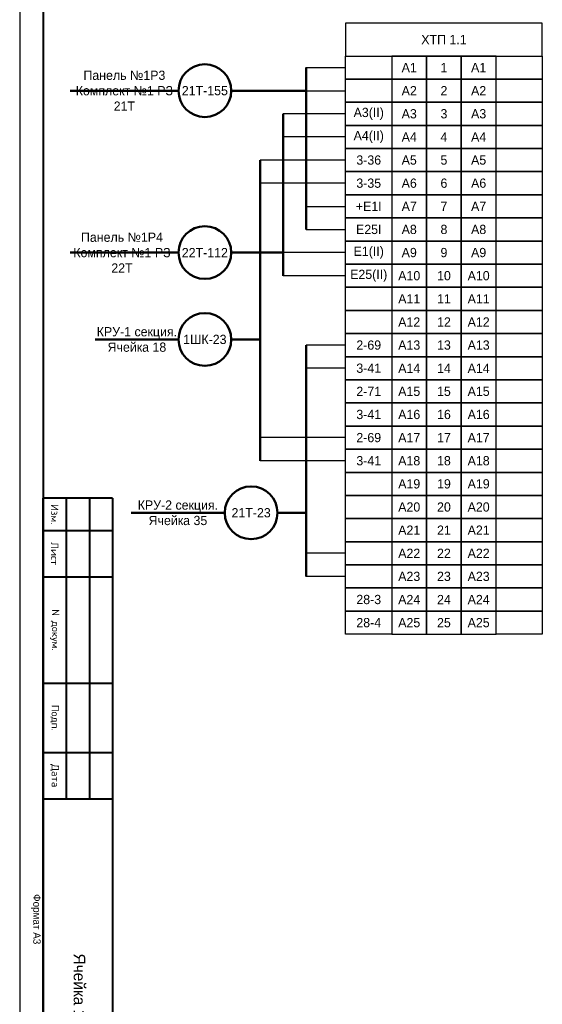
# Model space of a CAD drawing. Header units: millimetres. Extents: x 4897 to 12009, y -3017 to 2708.
# Tile 67 of 86: x 9494 to 9606, y 127 to 339. Entities that reach past the tile are written whole.
import ezdxf

# ---------------------------------------------------------------- set-up
doc = ezdxf.new("R2010")
doc.units = ezdxf.units.MM
doc.layers.add('основная 0.5', color=7, linetype='Continuous', lineweight=50)
doc.styles.add('SIMPLEX', font='txt', dxfattribs={"height": 5})

msp = doc.modelspace()

# ---------------------------------------------------------------- linework, layer by layer
for p, q in [((9493.5, 466.07), (9493.5, 46.06)), ((9555.43, 329.05), (9563.92, 329.05)), ((9555.43, 324.05), (9563.92, 324.05)), ((9563.92, 319.05), (9550.43, 319.05)), ((9563.92, 314.05), (9550.43, 314.05)), ((9563.92, 309.05), (9545.43, 309.05)), ((9563.92, 304.05), (9545.43, 304.05)), ((9555.43, 299.05), (9563.92, 299.05)), ((9555.43, 294.05), (9563.92, 294.05)), ((9563.92, 289.05), (9550.43, 289.05)), ((9563.92, 284.05), (9550.43, 284.05)), ((9563.92, 269.05), (9555.43, 269.05)), ((9563.92, 264.05), (9555.43, 264.05)), ((9563.92, 249.05), (9545.43, 249.05)), ((9563.92, 244.05), (9545.43, 244.05)), ((9563.92, 224.05), (9555.43, 224.05)), ((9563.92, 219.05), (9555.43, 219.05))]:
    msp.add_line(p, q)
at = {"lineweight": 40}
for p, q in [((9498.55, 446.07), (9498.55, 50.98)), ((9503.55, 235.98), (9503.55, 170.98)), ((9508.55, 235.98), (9508.55, 170.98)), ((9513.55, 235.98), (9513.55, 170.98))]:
    msp.add_line(p, q, dxfattribs=at)
at = {"lineweight": 50}
for p, q in [((9555.43, 329.05), (9555.43, 294.05)), ((9527.81, 324.05), (9504.44, 324.05)), ((9555.43, 324.05), (9539.21, 324.05)), ((9550.43, 319.05), (9550.43, 284.05)), ((9545.43, 309.05), (9545.43, 244.05)), ((9527.81, 289.05), (9504.44, 289.05)), ((9550.43, 289.05), (9539.21, 289.05)), ((9527.81, 270.27), (9509.84, 270.27)), ((9545.43, 270.27), (9539.21, 270.27)), ((9555.43, 269.05), (9555.43, 219.05)), ((9537.81, 232.8), (9517.57, 232.8)), ((9555.43, 232.8), (9549.21, 232.8))]:
    msp.add_line(p, q, dxfattribs=at)
for points in [[(9563.92, 331.55), (9606.42, 331.55), (9606.42, 338.66), (9563.92, 338.66)], [(9573.92, 326.55), (9563.92, 326.55), (9563.92, 331.55), (9573.92, 331.55)], [(9573.92, 326.55), (9581.42, 326.55), (9581.42, 331.55), (9573.92, 331.55)], [(9581.42, 326.55), (9588.92, 326.55), (9588.92, 331.55), (9581.42, 331.55)], [(9588.92, 326.55), (9596.42, 326.55), (9596.42, 331.55), (9588.92, 331.55)], [(9606.42, 326.55), (9596.42, 326.55), (9596.42, 331.55), (9606.42, 331.55)], [(9573.92, 321.55), (9563.92, 321.55), (9563.92, 326.55), (9573.92, 326.55)], [(9573.92, 321.55), (9581.42, 321.55), (9581.42, 326.55), (9573.92, 326.55)], [(9581.42, 321.55), (9588.92, 321.55), (9588.92, 326.55), (9581.42, 326.55)], [(9588.92, 321.55), (9596.42, 321.55), (9596.42, 326.55), (9588.92, 326.55)], [(9606.42, 321.55), (9596.42, 321.55), (9596.42, 326.55), (9606.42, 326.55)], [(9573.92, 316.55), (9563.92, 316.55), (9563.92, 321.55), (9573.92, 321.55)], [(9573.92, 316.55), (9581.42, 316.55), (9581.42, 321.55), (9573.92, 321.55)], [(9581.42, 316.55), (9588.92, 316.55), (9588.92, 321.55), (9581.42, 321.55)], [(9588.92, 316.55), (9596.42, 316.55), (9596.42, 321.55), (9588.92, 321.55)], [(9606.42, 316.55), (9596.42, 316.55), (9596.42, 321.55), (9606.42, 321.55)], [(9573.92, 311.55), (9563.92, 311.55), (9563.92, 316.55), (9573.92, 316.55)], [(9573.92, 311.55), (9581.42, 311.55), (9581.42, 316.55), (9573.92, 316.55)], [(9581.42, 311.55), (9588.92, 311.55), (9588.92, 316.55), (9581.42, 316.55)], [(9588.92, 311.55), (9596.42, 311.55), (9596.42, 316.55), (9588.92, 316.55)], [(9606.42, 311.55), (9596.42, 311.55), (9596.42, 316.55), (9606.42, 316.55)], [(9573.92, 306.55), (9563.92, 306.55), (9563.92, 311.55), (9573.92, 311.55)], [(9573.92, 306.55), (9581.42, 306.55), (9581.42, 311.55), (9573.92, 311.55)], [(9581.42, 306.55), (9588.92, 306.55), (9588.92, 311.55), (9581.42, 311.55)], [(9588.92, 306.55), (9596.42, 306.55), (9596.42, 311.55), (9588.92, 311.55)], [(9606.42, 306.55), (9596.42, 306.55), (9596.42, 311.55), (9606.42, 311.55)], [(9573.92, 301.55), (9563.92, 301.55), (9563.92, 306.55), (9573.92, 306.55)], [(9573.92, 301.55), (9563.92, 301.55), (9563.92, 306.55), (9573.92, 306.55)], [(9573.92, 301.55), (9581.42, 301.55), (9581.42, 306.55), (9573.92, 306.55)], [(9573.92, 301.55), (9581.42, 301.55), (9581.42, 306.55), (9573.92, 306.55)], [(9581.42, 301.55), (9588.92, 301.55), (9588.92, 306.55), (9581.42, 306.55)], [(9588.92, 301.55), (9596.42, 301.55), (9596.42, 306.55), (9588.92, 306.55)], [(9588.92, 301.55), (9596.42, 301.55), (9596.42, 306.55), (9588.92, 306.55)], [(9606.42, 301.55), (9596.42, 301.55), (9596.42, 306.55), (9606.42, 306.55)], [(9606.42, 301.55), (9596.42, 301.55), (9596.42, 306.55), (9606.42, 306.55)], [(9573.92, 296.55), (9563.92, 296.55), (9563.92, 301.55), (9573.92, 301.55)], [(9573.92, 296.55), (9581.42, 296.55), (9581.42, 301.55), (9573.92, 301.55)], [(9581.42, 296.55), (9588.92, 296.55), (9588.92, 301.55), (9581.42, 301.55)], [(9588.92, 296.55), (9596.42, 296.55), (9596.42, 301.55), (9588.92, 301.55)], [(9606.42, 296.55), (9596.42, 296.55), (9596.42, 301.55), (9606.42, 301.55)], [(9573.92, 291.55), (9563.92, 291.55), (9563.92, 296.55), (9573.92, 296.55)], [(9573.92, 291.55), (9581.42, 291.55), (9581.42, 296.55), (9573.92, 296.55)], [(9581.42, 291.55), (9588.92, 291.55), (9588.92, 296.55), (9581.42, 296.55)], [(9588.92, 291.55), (9596.42, 291.55), (9596.42, 296.55), (9588.92, 296.55)], [(9606.42, 291.55), (9596.42, 291.55), (9596.42, 296.55), (9606.42, 296.55)], [(9573.92, 286.55), (9563.92, 286.55), (9563.92, 291.55), (9573.92, 291.55)], [(9573.92, 286.55), (9581.42, 286.55), (9581.42, 291.55), (9573.92, 291.55)], [(9581.42, 286.55), (9588.92, 286.55), (9588.92, 291.55), (9581.42, 291.55)], [(9588.92, 286.55), (9596.42, 286.55), (9596.42, 291.55), (9588.92, 291.55)], [(9606.42, 286.55), (9596.42, 286.55), (9596.42, 291.55), (9606.42, 291.55)], [(9573.92, 281.55), (9563.92, 281.55), (9563.92, 286.55), (9573.92, 286.55)], [(9573.92, 281.55), (9563.92, 281.55), (9563.92, 286.55), (9573.92, 286.55)], [(9573.92, 281.55), (9581.42, 281.55), (9581.42, 286.55), (9573.92, 286.55)], [(9573.92, 281.55), (9581.42, 281.55), (9581.42, 286.55), (9573.92, 286.55)], [(9581.42, 281.55), (9588.92, 281.55), (9588.92, 286.55), (9581.42, 286.55)], [(9588.92, 281.55), (9596.42, 281.55), (9596.42, 286.55), (9588.92, 286.55)], [(9588.92, 281.55), (9596.42, 281.55), (9596.42, 286.55), (9588.92, 286.55)], [(9606.42, 281.55), (9596.42, 281.55), (9596.42, 286.55), (9606.42, 286.55)], [(9606.42, 281.55), (9596.42, 281.55), (9596.42, 286.55), (9606.42, 286.55)], [(9573.92, 276.55), (9563.92, 276.55), (9563.92, 281.55), (9573.92, 281.55)], [(9573.92, 276.55), (9563.92, 276.55), (9563.92, 281.55), (9573.92, 281.55)], [(9573.92, 276.55), (9581.42, 276.55), (9581.42, 281.55), (9573.92, 281.55)], [(9573.92, 276.55), (9581.42, 276.55), (9581.42, 281.55), (9573.92, 281.55)], [(9581.42, 276.55), (9588.92, 276.55), (9588.92, 281.55), (9581.42, 281.55)], [(9588.92, 276.55), (9596.42, 276.55), (9596.42, 281.55), (9588.92, 281.55)], [(9588.92, 276.55), (9596.42, 276.55), (9596.42, 281.55), (9588.92, 281.55)], [(9606.42, 276.55), (9596.42, 276.55), (9596.42, 281.55), (9606.42, 281.55)], [(9606.42, 276.55), (9596.42, 276.55), (9596.42, 281.55), (9606.42, 281.55)], [(9573.92, 271.55), (9563.92, 271.55), (9563.92, 276.55), (9573.92, 276.55)], [(9573.92, 271.55), (9581.42, 271.55), (9581.42, 276.55), (9573.92, 276.55)], [(9581.42, 271.55), (9588.92, 271.55), (9588.92, 276.55), (9581.42, 276.55)], [(9588.92, 271.55), (9596.42, 271.55), (9596.42, 276.55), (9588.92, 276.55)], [(9606.42, 271.55), (9596.42, 271.55), (9596.42, 276.55), (9606.42, 276.55)], [(9573.92, 266.55), (9563.92, 266.55), (9563.92, 271.55), (9573.92, 271.55)], [(9573.92, 266.55), (9581.42, 266.55), (9581.42, 271.55), (9573.92, 271.55)], [(9581.42, 266.55), (9588.92, 266.55), (9588.92, 271.55), (9581.42, 271.55)], [(9588.92, 266.55), (9596.42, 266.55), (9596.42, 271.55), (9588.92, 271.55)], [(9606.42, 266.55), (9596.42, 266.55), (9596.42, 271.55), (9606.42, 271.55)], [(9573.92, 261.55), (9563.92, 261.55), (9563.92, 266.55), (9573.92, 266.55)], [(9573.92, 261.55), (9563.92, 261.55), (9563.92, 266.55), (9573.92, 266.55)], [(9573.92, 261.55), (9581.42, 261.55), (9581.42, 266.55), (9573.92, 266.55)], [(9573.92, 261.55), (9581.42, 261.55), (9581.42, 266.55), (9573.92, 266.55)], [(9581.42, 261.55), (9588.92, 261.55), (9588.92, 266.55), (9581.42, 266.55)], [(9588.92, 261.55), (9596.42, 261.55), (9596.42, 266.55), (9588.92, 266.55)], [(9588.92, 261.55), (9596.42, 261.55), (9596.42, 266.55), (9588.92, 266.55)], [(9606.42, 261.55), (9596.42, 261.55), (9596.42, 266.55), (9606.42, 266.55)], [(9606.42, 261.55), (9596.42, 261.55), (9596.42, 266.55), (9606.42, 266.55)], [(9573.92, 256.55), (9563.92, 256.55), (9563.92, 261.55), (9573.92, 261.55)], [(9573.92, 256.55), (9563.92, 256.55), (9563.92, 261.55), (9573.92, 261.55)], [(9573.92, 256.55), (9581.42, 256.55), (9581.42, 261.55), (9573.92, 261.55)], [(9573.92, 256.55), (9581.42, 256.55), (9581.42, 261.55), (9573.92, 261.55)], [(9581.42, 256.55), (9588.92, 256.55), (9588.92, 261.55), (9581.42, 261.55)], [(9588.92, 256.55), (9596.42, 256.55), (9596.42, 261.55), (9588.92, 261.55)], [(9588.92, 256.55), (9596.42, 256.55), (9596.42, 261.55), (9588.92, 261.55)], [(9606.42, 256.55), (9596.42, 256.55), (9596.42, 261.55), (9606.42, 261.55)], [(9606.42, 256.55), (9596.42, 256.55), (9596.42, 261.55), (9606.42, 261.55)], [(9573.92, 251.55), (9563.92, 251.55), (9563.92, 256.55), (9573.92, 256.55)], [(9573.92, 251.55), (9563.92, 251.55), (9563.92, 256.55), (9573.92, 256.55)], [(9573.92, 251.55), (9581.42, 251.55), (9581.42, 256.55), (9573.92, 256.55)], [(9573.92, 251.55), (9581.42, 251.55), (9581.42, 256.55), (9573.92, 256.55)], [(9581.42, 251.55), (9588.92, 251.55), (9588.92, 256.55), (9581.42, 256.55)], [(9588.92, 251.55), (9596.42, 251.55), (9596.42, 256.55), (9588.92, 256.55)], [(9588.92, 251.55), (9596.42, 251.55), (9596.42, 256.55), (9588.92, 256.55)], [(9606.42, 251.55), (9596.42, 251.55), (9596.42, 256.55), (9606.42, 256.55)], [(9606.42, 251.55), (9596.42, 251.55), (9596.42, 256.55), (9606.42, 256.55)], [(9573.92, 246.55), (9563.92, 246.55), (9563.92, 251.55), (9573.92, 251.55)], [(9573.92, 246.55), (9563.92, 246.55), (9563.92, 251.55), (9573.92, 251.55)], [(9573.92, 246.55), (9581.42, 246.55), (9581.42, 251.55), (9573.92, 251.55)], [(9573.92, 246.55), (9581.42, 246.55), (9581.42, 251.55), (9573.92, 251.55)], [(9581.42, 246.55), (9588.92, 246.55), (9588.92, 251.55), (9581.42, 251.55)], [(9588.92, 246.55), (9596.42, 246.55), (9596.42, 251.55), (9588.92, 251.55)], [(9588.92, 246.55), (9596.42, 246.55), (9596.42, 251.55), (9588.92, 251.55)], [(9606.42, 246.55), (9596.42, 246.55), (9596.42, 251.55), (9606.42, 251.55)], [(9606.42, 246.55), (9596.42, 246.55), (9596.42, 251.55), (9606.42, 251.55)], [(9573.92, 241.55), (9563.92, 241.55), (9563.92, 246.55), (9573.92, 246.55)], [(9573.92, 241.55), (9563.92, 241.55), (9563.92, 246.55), (9573.92, 246.55)], [(9573.92, 241.55), (9581.42, 241.55), (9581.42, 246.55), (9573.92, 246.55)], [(9573.92, 241.55), (9581.42, 241.55), (9581.42, 246.55), (9573.92, 246.55)], [(9581.42, 241.55), (9588.92, 241.55), (9588.92, 246.55), (9581.42, 246.55)], [(9588.92, 241.55), (9596.42, 241.55), (9596.42, 246.55), (9588.92, 246.55)], [(9588.92, 241.55), (9596.42, 241.55), (9596.42, 246.55), (9588.92, 246.55)], [(9606.42, 241.55), (9596.42, 241.55), (9596.42, 246.55), (9606.42, 246.55)], [(9606.42, 241.55), (9596.42, 241.55), (9596.42, 246.55), (9606.42, 246.55)], [(9573.92, 236.55), (9563.92, 236.55), (9563.92, 241.55), (9573.92, 241.55)], [(9573.92, 236.55), (9563.92, 236.55), (9563.92, 241.55), (9573.92, 241.55)], [(9573.92, 236.55), (9581.42, 236.55), (9581.42, 241.55), (9573.92, 241.55)], [(9573.92, 236.55), (9581.42, 236.55), (9581.42, 241.55), (9573.92, 241.55)], [(9581.42, 236.55), (9588.92, 236.55), (9588.92, 241.55), (9581.42, 241.55)], [(9588.92, 236.55), (9596.42, 236.55), (9596.42, 241.55), (9588.92, 241.55)], [(9588.92, 236.55), (9596.42, 236.55), (9596.42, 241.55), (9588.92, 241.55)], [(9606.42, 236.55), (9596.42, 236.55), (9596.42, 241.55), (9606.42, 241.55)], [(9606.42, 236.55), (9596.42, 236.55), (9596.42, 241.55), (9606.42, 241.55)], [(9573.92, 231.55), (9563.92, 231.55), (9563.92, 236.55), (9573.92, 236.55)], [(9573.92, 231.55), (9563.92, 231.55), (9563.92, 236.55), (9573.92, 236.55)], [(9573.92, 231.55), (9581.42, 231.55), (9581.42, 236.55), (9573.92, 236.55)], [(9573.92, 231.55), (9581.42, 231.55), (9581.42, 236.55), (9573.92, 236.55)], [(9581.42, 231.55), (9588.92, 231.55), (9588.92, 236.55), (9581.42, 236.55)], [(9588.92, 231.55), (9596.42, 231.55), (9596.42, 236.55), (9588.92, 236.55)], [(9588.92, 231.55), (9596.42, 231.55), (9596.42, 236.55), (9588.92, 236.55)], [(9606.42, 231.55), (9596.42, 231.55), (9596.42, 236.55), (9606.42, 236.55)], [(9606.42, 231.55), (9596.42, 231.55), (9596.42, 236.55), (9606.42, 236.55)], [(9573.92, 226.55), (9563.92, 226.55), (9563.92, 231.55), (9573.92, 231.55)], [(9573.92, 226.55), (9563.92, 226.55), (9563.92, 231.55), (9573.92, 231.55)], [(9573.92, 226.55), (9581.42, 226.55), (9581.42, 231.55), (9573.92, 231.55)], [(9573.92, 226.55), (9581.42, 226.55), (9581.42, 231.55), (9573.92, 231.55)], [(9581.42, 226.55), (9588.92, 226.55), (9588.92, 231.55), (9581.42, 231.55)], [(9588.92, 226.55), (9596.42, 226.55), (9596.42, 231.55), (9588.92, 231.55)], [(9588.92, 226.55), (9596.42, 226.55), (9596.42, 231.55), (9588.92, 231.55)], [(9606.42, 226.55), (9596.42, 226.55), (9596.42, 231.55), (9606.42, 231.55)], [(9606.42, 226.55), (9596.42, 226.55), (9596.42, 231.55), (9606.42, 231.55)], [(9573.92, 221.55), (9563.92, 221.55), (9563.92, 226.55), (9573.92, 226.55)], [(9573.92, 221.55), (9563.92, 221.55), (9563.92, 226.55), (9573.92, 226.55)], [(9573.92, 221.55), (9581.42, 221.55), (9581.42, 226.55), (9573.92, 226.55)], [(9573.92, 221.55), (9581.42, 221.55), (9581.42, 226.55), (9573.92, 226.55)], [(9581.42, 221.55), (9588.92, 221.55), (9588.92, 226.55), (9581.42, 226.55)], [(9588.92, 221.55), (9596.42, 221.55), (9596.42, 226.55), (9588.92, 226.55)], [(9588.92, 221.55), (9596.42, 221.55), (9596.42, 226.55), (9588.92, 226.55)], [(9606.42, 221.55), (9596.42, 221.55), (9596.42, 226.55), (9606.42, 226.55)], [(9606.42, 221.55), (9596.42, 221.55), (9596.42, 226.55), (9606.42, 226.55)], [(9573.92, 216.55), (9563.92, 216.55), (9563.92, 221.55), (9573.92, 221.55)], [(9573.92, 216.55), (9563.92, 216.55), (9563.92, 221.55), (9573.92, 221.55)], [(9573.92, 216.55), (9581.42, 216.55), (9581.42, 221.55), (9573.92, 221.55)], [(9573.92, 216.55), (9581.42, 216.55), (9581.42, 221.55), (9573.92, 221.55)], [(9581.42, 216.55), (9588.92, 216.55), (9588.92, 221.55), (9581.42, 221.55)], [(9588.92, 216.55), (9596.42, 216.55), (9596.42, 221.55), (9588.92, 221.55)], [(9588.92, 216.55), (9596.42, 216.55), (9596.42, 221.55), (9588.92, 221.55)], [(9606.42, 216.55), (9596.42, 216.55), (9596.42, 221.55), (9606.42, 221.55)], [(9606.42, 216.55), (9596.42, 216.55), (9596.42, 221.55), (9606.42, 221.55)], [(9573.92, 211.55), (9563.92, 211.55), (9563.92, 216.55), (9573.92, 216.55)], [(9573.92, 211.55), (9563.92, 211.55), (9563.92, 216.55), (9573.92, 216.55)], [(9573.92, 211.55), (9581.42, 211.55), (9581.42, 216.55), (9573.92, 216.55)], [(9573.92, 211.55), (9581.42, 211.55), (9581.42, 216.55), (9573.92, 216.55)], [(9581.42, 211.55), (9588.92, 211.55), (9588.92, 216.55), (9581.42, 216.55)], [(9588.92, 211.55), (9596.42, 211.55), (9596.42, 216.55), (9588.92, 216.55)], [(9588.92, 211.55), (9596.42, 211.55), (9596.42, 216.55), (9588.92, 216.55)], [(9606.42, 211.55), (9596.42, 211.55), (9596.42, 216.55), (9606.42, 216.55)], [(9606.42, 211.55), (9596.42, 211.55), (9596.42, 216.55), (9606.42, 216.55)], [(9573.92, 206.55), (9563.92, 206.55), (9563.92, 211.55), (9573.92, 211.55)], [(9573.92, 206.55), (9563.92, 206.55), (9563.92, 211.55), (9573.92, 211.55)], [(9573.92, 206.55), (9581.42, 206.55), (9581.42, 211.55), (9573.92, 211.55)], [(9573.92, 206.55), (9581.42, 206.55), (9581.42, 211.55), (9573.92, 211.55)], [(9581.42, 206.55), (9588.92, 206.55), (9588.92, 211.55), (9581.42, 211.55)], [(9588.92, 206.55), (9596.42, 206.55), (9596.42, 211.55), (9588.92, 211.55)], [(9588.92, 206.55), (9596.42, 206.55), (9596.42, 211.55), (9588.92, 211.55)], [(9606.42, 206.55), (9596.42, 206.55), (9596.42, 211.55), (9606.42, 211.55)], [(9606.42, 206.55), (9596.42, 206.55), (9596.42, 211.55), (9606.42, 211.55)]]:
    msp.add_lwpolyline(points, close=True)
for centre in [(9533.51, 324.05), (9533.51, 289.05), (9533.51, 270.27), (9543.51, 232.8)]:
    msp.add_circle(centre, 5.7, dxfattribs=at)
at = {"layer": 'основная 0.5', "color": 0}
msp.add_line((9498.55, 235.98), (9498.55, 50.98), dxfattribs=at)
at = {"layer": 'основная 0.5', "lineweight": 40}
for p, q in [((9513.55, 235.98), (9498.55, 235.98)), ((9498.55, 228.98), (9513.55, 228.98)), ((9498.55, 218.98), (9513.55, 218.98)), ((9498.55, 195.98), (9513.55, 195.98)), ((9498.55, 180.98), (9513.55, 180.98)), ((9498.55, 170.98), (9513.55, 170.98)), ((9513.55, 170.98), (9513.55, 50.98))]:
    msp.add_line(p, q, dxfattribs=at)

# ---------------------------------------------------------------- texts
at = {"char_height": 2, "attachment_point": 5, "style": 'SIMPLEX'}
for s, insert, width in [('XTП 1.1', (9585.17, 335.1), 42.4981), ('1', (9585.17, 329.05), 7.4997), ('Панель №1Р3\\PКомплект №1 РЗ 21Т', (9516.12, 324.05), 22.9135), ('2', (9585.17, 324.05), 7.4997), ('3', (9585.17, 319.05), 7.4997), ('4', (9585.17, 314.05), 7.4997), ('5', (9585.17, 309.05), 7.4997), ('6', (9585.17, 304.05), 7.4997), ('7', (9585.17, 299.05), 7.4997), ('8', (9585.17, 294.05), 7.4997), ('Панель №1Р4\\PКомплект №1 РЗ 22Т', (9515.6, 289.05), 22.9135), ('9', (9585.17, 289.05), 7.4997), ('10', (9585.17, 284.05), 7.4997), ('11', (9585.17, 279.05), 7.4997), ('КРУ-1 секция. \\PЯчейка 18', (9518.83, 270.27), 16.8802), ('12', (9585.17, 274.05), 7.4997), ('13', (9585.17, 269.05), 7.4997), ('14', (9585.17, 264.05), 7.4997), ('15', (9585.17, 259.05), 7.4997), ('16', (9585.17, 254.05), 7.4997), ('17', (9585.17, 249.05), 7.4997), ('18', (9585.17, 244.05), 7.4997), ('19', (9585.17, 239.05), 7.4997), ('КРУ-2 секция. \\PЯчейка 35', (9527.69, 232.8), 17.3021), ('20', (9585.17, 234.05), 7.4997), ('21', (9585.17, 229.05), 7.4997), ('22', (9585.17, 224.05), 7.4997), ('23', (9585.17, 219.05), 7.4997), ('24', (9585.17, 214.05), 7.4997), ('25', (9585.17, 209.05), 7.4997)]:
    msp.add_mtext(s, dxfattribs=dict(at, insert=insert, width=width))
at = {"char_height": 2, "attachment_point": 5, "rotation": 0, "style": 'SIMPLEX'}
for s, insert, width in [('A1', (9577.67, 329.05), 7.4997), ('A1', (9592.67, 329.05), 7.4997), ('A2', (9577.67, 324.05), 7.4997), ('A2', (9592.67, 324.05), 7.4997), ('A3(II)', (9568.92, 319.05), 9.9996), ('A3', (9577.67, 319.05), 7.4997), ('A3', (9592.67, 319.05), 7.4997), ('A4(II)', (9568.92, 314.05), 9.9996), ('A4', (9577.67, 314.05), 7.4997), ('A4', (9592.67, 314.05), 7.4997), ('3-36', (9568.92, 309.05), 9.9996), ('A5', (9577.67, 309.05), 7.4997), ('A5', (9592.67, 309.05), 7.4997), ('3-35', (9568.92, 304.05), 9.9996), ('A6 ', (9577.67, 304.05), 7.4997), ('A6', (9592.67, 304.05), 7.4997), ('+E1I', (9568.92, 299.05), 9.9995), ('A7', (9577.67, 299.05), 7.4997), ('A7', (9592.67, 299.05), 7.4997), ('E25I', (9568.92, 294.05), 9.9995), ('A8', (9577.67, 294.05), 7.4997), ('A8', (9592.67, 294.05), 7.4997), ('E1(II)', (9568.92, 289.05), 9.9995), ('A9', (9577.67, 289.05), 7.4997), ('A9', (9592.67, 289.05), 7.4997), ('E25(II)', (9568.92, 284.05), 7.4997), ('A10', (9577.67, 284.05), 7.4997), ('A10', (9592.67, 284.05), 7.4997), ('A11', (9577.67, 279.05), 7.4997), ('A11', (9592.67, 279.05), 7.4997), ('A12', (9577.67, 274.05), 7.4997), ('A12', (9592.67, 274.05), 7.4997), ('2-69', (9568.92, 269.05), 9.9995), ('A13', (9577.67, 269.05), 7.4997), ('A13', (9592.67, 269.05), 7.4997), ('3-41', (9568.92, 264.05), 9.9995), ('A14', (9577.67, 264.05), 7.4997), ('A14', (9592.67, 264.05), 7.4997), ('2-71', (9568.92, 259.05), 9.9996), ('A15', (9577.67, 259.05), 7.4997), ('A15', (9592.67, 259.05), 7.4997), ('3-41', (9568.92, 254.05), 9.9996), ('A16', (9577.67, 254.05), 7.4997), ('A16', (9592.67, 254.05), 7.4997), ('2-69', (9568.92, 249.05), 9.9996), ('A17', (9577.67, 249.05), 7.4997), ('A17', (9592.67, 249.05), 7.4997), ('3-41', (9568.92, 244.05), 9.9996), ('A18', (9577.67, 244.05), 7.4997), ('A18', (9592.67, 244.05), 7.4997), ('A19', (9577.67, 239.05), 7.4997), ('A19', (9592.67, 239.05), 7.4997), ('A20', (9577.67, 234.05), 7.4997), ('A20', (9592.67, 234.05), 7.4997), ('A21', (9577.67, 229.05), 7.4997), ('A21', (9592.67, 229.05), 7.4997), ('A22', (9577.67, 224.05), 7.4997), ('A22', (9592.67, 224.05), 7.4997), ('A23', (9577.67, 219.05), 7.4997), ('A23', (9592.67, 219.05), 7.4997), ('28-3', (9568.92, 214.05), 9.9995), ('A24', (9577.67, 214.05), 7.4997), ('A24', (9592.67, 214.05), 7.4997), ('28-4', (9568.92, 209.05), 9.9995), ('A25', (9577.67, 209.05), 7.4997), ('A25', (9592.67, 209.05), 7.4997)]:
    msp.add_mtext(s, dxfattribs=dict(at, insert=insert, width=width))
at = {"color": 4, "char_height": 2, "width": 11.4, "attachment_point": 5, "style": 'SIMPLEX'}
for s, insert in [('21Т-155', (9533.51, 324.05)), ('22Т-112', (9533.51, 289.05)), ('1ШК-23', (9533.51, 270.27)), ('21Т-23', (9543.51, 232.8))]:
    msp.add_mtext(s, dxfattribs=dict(at, insert=insert))
at = {"lineweight": 35, "attachment_point": 5, "rotation": 270, "line_spacing_factor": 0.8, "style": 'SIMPLEX'}
for s, insert, char_height, width in [('{\\Fromans|c204;Изм.}', (9501.05, 232.48), 1.6, 7), ('{\\Fromans|c204;Лист}', (9501.05, 223.98), 1.6, 10), ('{\\Fromans|c0;N \\Fromans|c204;докум.}', (9501.05, 207.48), 1.6, 23), ('{\\Fromans|c204;Подп.}', (9501.05, 188.48), 1.6, 15), ('{\\Fromans|c204;Дата}', (9501.05, 175.98), 1.6, 10), ('Ячейка 15. Клеммные ряды ', (9506.05, 115.98), 2.5, 110)]:
    msp.add_mtext(s, dxfattribs=dict(at, insert=insert, char_height=char_height, width=width))
at = {"lineweight": 30, "insert": (9498.03, 150.38), "char_height": 1.6, "attachment_point": 1, "rotation": 270, "style": 'SIMPLEX'}
msp.add_mtext_dynamic_manual_height_columns('Формат А3', width=45.8537, gutter_width=12.5, heights=[0], dxfattribs=at)

doc.saveas('drawing.dxf')
